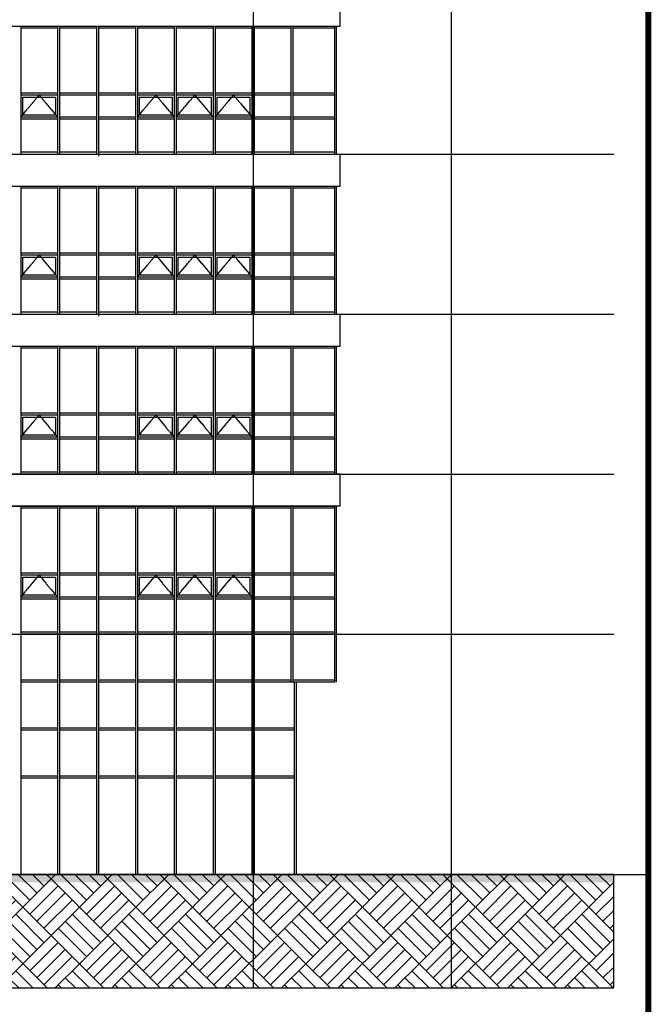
# Model space of a CAD drawing. Header units: millimetres. Extents: x 3445018 to 4174071, y -6064565 to -5122887.
# Tile 157 of 192: x 3830017 to 3845796, y -5349688 to -5325080. Entities that reach past the tile are written whole.
import ezdxf

# ---------------------------------------------------------------- set-up
doc = ezdxf.new("R2010")
doc.units = ezdxf.units.MM
doc.header["$MEASUREMENT"] = 0
doc.linetypes.add('CEN', pattern=[66, 60, -2, 2, -2])
for name, color, linetype in [('3', 3, 'CONTINUOUS'), ('6', 6, 'CONTINUOUS'), ('A_GE_FORM', 7, 'CONTINUOUS'), ('CEN', 13, 'CEN'), ('EL1', 2, 'CONTINUOUS'), ('FI', 6, 'CONTINUOUS'), ('HA', 9, 'CONTINUOUS'), ('WIN1', 4, 'CONTINUOUS'), ('WIN2', 9, 'CONTINUOUS')]:
    doc.layers.add(name, color=color, linetype=linetype)

# ---------------------------------------------------------------- blocks, each defined once
blk = doc.blocks.new('sheet _서영')
at = {"layer": 'A_GE_FORM', "const_width": 1.5}
blk.add_lwpolyline([(-361868.49, -1059038.93), (-362670.49, -1059038.93), (-362670.49, -1058483.93), (-361868.49, -1058483.93)], close=True, dxfattribs=at)

msp = doc.modelspace()

# ---------------------------------------------------------------- hatches: boundary and pattern name
at = {"layer": 'HA'}
h = msp.add_hatch(dxfattribs=at)
h.set_pattern_fill('G38', color=256, scale=2000, angle=45, style=0, pattern_type=2)
h.set_pattern_definition([(45, (3858376.9, -5324631.8), (-707.107, 707.107), [2000, 0]), (45, (3857493.1, -5323747.9), (9e-14, 1414.214), [1000, -1000]), (45, (3857316.3, -5323571.2), (9e-14, 1414.214), [1000, -1000]), (45, (3857139.5, -5323394.4), (9e-14, 1414.214), [1000, -1000]), (135, (3858376.9, -5324631.8), (-707.107, -707.107), [2000, 0]), (135, (3858553.7, -5324455.1), (-1414.214, 2e-13), [1000, -1000]), (135, (3858730.5, -5324278.3), (-1414.214, 2e-13), [1000, -1000]), (135, (3858907.3, -5324101.5), (-1414.214, 2e-13), [1000, -1000])])
h.paths.add_polyline_path([(3844858.185, -5349279.63), (3844858.185, -5346439.461), (3800150.416, -5346439.461), (3800150.416, -5349279.63)])

# ---------------------------------------------------------------- linework, layer by layer
at = {"layer": '6'}
msp.add_lwpolyline([(3844858.185, -5349279.63), (3844858.185, -5346439.461), (3800150.416, -5346439.461), (3800150.416, -5349279.63)], close=True, dxfattribs=at)
at = {"layer": 'CEN'}
for p, q in [((3835845.658, -5293351.227), (3835845.658, -5349279.63)), ((3840795.658, -5293351.227), (3840795.658, -5349279.63)), ((3800150.416, -5328439.461), (3844858.185, -5328439.461)), ((3800150.416, -5332439.461), (3844858.185, -5332439.461)), ((3800150.416, -5336439.461), (3844858.185, -5336439.461)), ((3800150.416, -5340439.461), (3844858.185, -5340439.461)), ((3803808.723, -5346439.461), (3845721.4, -5346439.461))]:
    msp.add_line(p, q, dxfattribs=at)
for points in [[(3830042.087, -5327514.461), (3830502.801, -5326964.461), (3830963.516, -5327514.461)], [(3832956.373, -5327514.461), (3833417.087, -5326964.461), (3833877.801, -5327514.461)], [(3833927.801, -5327514.461), (3834388.516, -5326964.461), (3834849.23, -5327514.461)], [(3834899.23, -5327514.461), (3835359.944, -5326964.461), (3835820.658, -5327514.461)], [(3830042.087, -5331514.461), (3830502.801, -5330964.461), (3830963.516, -5331514.461)], [(3832956.373, -5331514.461), (3833417.087, -5330964.461), (3833877.801, -5331514.461)], [(3833927.801, -5331514.461), (3834388.516, -5330964.461), (3834849.23, -5331514.461)], [(3834899.23, -5331514.461), (3835359.944, -5330964.461), (3835820.658, -5331514.461)], [(3830042.087, -5335514.461), (3830502.801, -5334964.461), (3830963.516, -5335514.461)], [(3832956.373, -5335514.461), (3833417.087, -5334964.461), (3833877.801, -5335514.461)], [(3833927.801, -5335514.461), (3834388.516, -5334964.461), (3834849.23, -5335514.461)], [(3834899.23, -5335514.461), (3835359.944, -5334964.461), (3835820.658, -5335514.461)], [(3830042.087, -5339514.461), (3830502.801, -5338964.461), (3830963.516, -5339514.461)], [(3832956.373, -5339514.461), (3833417.087, -5338964.461), (3833877.801, -5339514.461)], [(3833927.801, -5339514.461), (3834388.516, -5338964.461), (3834849.23, -5339514.461)], [(3834899.23, -5339514.461), (3835359.944, -5338964.461), (3835820.658, -5339514.461)]]:
    msp.add_lwpolyline(points, dxfattribs=at)
at = {"layer": 'EL1'}
msp.add_solid([(3800150.416, -5346639.461), (3800150.416, -5346439.461), (3844858.185, -5346639.461), (3844858.185, -5346439.461)], dxfattribs=at)
at = {"layer": 'FI', "ltscale": 200}
for p, q in [((3838020.658, -5325239.461), (3838020.658, -5324439.461)), ((3814470.658, -5325239.461), (3838020.658, -5325239.461)), ((3814470.658, -5328439.461), (3838020.658, -5328439.461)), ((3838020.658, -5329239.461), (3838020.658, -5328439.461)), ((3814470.658, -5329239.461), (3838020.658, -5329239.461)), ((3814470.658, -5332439.461), (3838020.658, -5332439.461)), ((3838020.658, -5333239.461), (3838020.658, -5332439.461)), ((3814470.658, -5333239.461), (3838020.658, -5333239.461)), ((3838020.658, -5336439.461), (3814470.658, -5336439.461)), ((3838020.658, -5337239.461), (3838020.658, -5336439.461)), ((3838020.658, -5337239.461), (3814470.658, -5337239.461))]:
    msp.add_line(p, q, dxfattribs=at)
at = {"layer": 'WIN1', "ltscale": 200}
for p, q in [((3814570.658, -5325239.461), (3837920.658, -5325239.461)), ((3830042.087, -5325239.461), (3830042.087, -5328439.461)), ((3830042.087, -5325239.461), (3830042.087, -5328439.461)), ((3830963.516, -5325239.461), (3830963.516, -5328439.461)), ((3830963.516, -5325239.461), (3830963.516, -5328439.461)), ((3831013.516, -5325239.461), (3831013.516, -5328439.461)), ((3831013.516, -5325239.461), (3831013.516, -5328439.461)), ((3831934.944, -5325239.461), (3831934.944, -5328439.461)), ((3831934.944, -5325239.461), (3831934.944, -5328439.461)), ((3831984.944, -5325239.461), (3831984.944, -5328439.461)), ((3832906.373, -5325239.461), (3832906.373, -5328439.461)), ((3832906.373, -5325239.461), (3832906.373, -5328439.461)), ((3832956.373, -5325239.461), (3832956.373, -5328439.461)), ((3832956.373, -5325239.461), (3832956.373, -5328439.461)), ((3833877.801, -5325239.461), (3833877.801, -5328439.461)), ((3833877.801, -5325239.461), (3833877.801, -5328439.461)), ((3833927.801, -5325239.461), (3833927.801, -5328439.461)), ((3833927.801, -5325239.461), (3833927.801, -5328439.461)), ((3834849.23, -5325239.461), (3834849.23, -5328439.461)), ((3834849.23, -5325239.461), (3834849.23, -5328439.461)), ((3834899.23, -5325239.461), (3834899.23, -5328439.461)), ((3834899.23, -5325239.461), (3834899.23, -5328439.461)), ((3835820.658, -5325239.461), (3835820.658, -5328439.461)), ((3835820.658, -5325239.461), (3835820.658, -5328439.461)), ((3835870.658, -5325239.461), (3835870.658, -5328439.461)), ((3835870.658, -5325239.461), (3835870.658, -5328439.461)), ((3836792.087, -5325239.461), (3836792.087, -5328439.461)), ((3836792.087, -5325239.461), (3836792.087, -5328439.461)), ((3836842.087, -5325239.461), (3836842.087, -5328439.461)), ((3836842.087, -5325239.461), (3836842.087, -5328439.461)), ((3837884.658, -5325239.461), (3837884.658, -5328439.461)), ((3837920.658, -5325239.461), (3837920.658, -5328439.461)), ((3830963.516, -5325289.461), (3830042.087, -5325289.461)), ((3831934.944, -5325289.461), (3831013.516, -5325289.461)), ((3832906.373, -5325289.461), (3831984.944, -5325289.461)), ((3833877.801, -5325289.461), (3832956.373, -5325289.461)), ((3834849.23, -5325289.461), (3833927.801, -5325289.461)), ((3835820.658, -5325289.461), (3834899.23, -5325289.461)), ((3836792.087, -5325289.461), (3835870.658, -5325289.461)), ((3837884.658, -5325289.461), (3836842.087, -5325289.461)), ((3830963.516, -5326914.461), (3830042.087, -5326914.461)), ((3830963.516, -5326964.461), (3830042.087, -5326964.461)), ((3831934.944, -5326914.461), (3831013.516, -5326914.461)), ((3831934.944, -5326964.461), (3831013.516, -5326964.461)), ((3832906.373, -5326914.461), (3831984.944, -5326914.461)), ((3832906.373, -5326964.461), (3831984.944, -5326964.461)), ((3833877.801, -5326914.461), (3832956.373, -5326914.461)), ((3833877.801, -5326964.461), (3832956.373, -5326964.461)), ((3834849.23, -5326914.461), (3833927.801, -5326914.461)), ((3834849.23, -5326964.461), (3833927.801, -5326964.461)), ((3835820.658, -5326914.461), (3834899.23, -5326914.461)), ((3835820.658, -5326964.461), (3834899.23, -5326964.461)), ((3836792.087, -5326914.461), (3835870.658, -5326914.461)), ((3836792.087, -5326964.461), (3835870.658, -5326964.461)), ((3837884.658, -5326914.461), (3836842.087, -5326914.461)), ((3837884.658, -5326964.461), (3836842.087, -5326964.461)), ((3830963.516, -5327514.461), (3830042.087, -5327514.461)), ((3830963.516, -5327564.461), (3830042.087, -5327564.461)), ((3831934.944, -5327514.461), (3831013.516, -5327514.461)), ((3831934.944, -5327564.461), (3831013.516, -5327564.461)), ((3832906.373, -5327514.461), (3831984.944, -5327514.461)), ((3832906.373, -5327564.461), (3831984.944, -5327564.461)), ((3833877.801, -5327514.461), (3832956.373, -5327514.461)), ((3833877.801, -5327564.461), (3832956.373, -5327564.461)), ((3834849.23, -5327514.461), (3833927.801, -5327514.461)), ((3834849.23, -5327564.461), (3833927.801, -5327564.461)), ((3835820.658, -5327514.461), (3834899.23, -5327514.461)), ((3835820.658, -5327564.461), (3834899.23, -5327564.461)), ((3836792.087, -5327514.461), (3835870.658, -5327514.461)), ((3836792.087, -5327564.461), (3835870.658, -5327564.461)), ((3837884.658, -5327514.461), (3836842.087, -5327514.461)), ((3837884.658, -5327564.461), (3836842.087, -5327564.461)), ((3814570.658, -5328439.461), (3837920.658, -5328439.461)), ((3830963.516, -5328389.461), (3830042.087, -5328389.461)), ((3831934.944, -5328389.461), (3831013.516, -5328389.461)), ((3832906.373, -5328389.461), (3831984.944, -5328389.461)), ((3831984.944, -5328409.461), (3831984.944, -5328489.461)), ((3833877.801, -5328389.461), (3832956.373, -5328389.461)), ((3834849.23, -5328389.461), (3833927.801, -5328389.461)), ((3835820.658, -5328389.461), (3834899.23, -5328389.461)), ((3836792.087, -5328389.461), (3835870.658, -5328389.461)), ((3837884.658, -5328389.461), (3836842.087, -5328389.461)), ((3814570.658, -5329239.461), (3837920.658, -5329239.461)), ((3830042.087, -5329239.461), (3830042.087, -5332439.461)), ((3830042.087, -5329239.461), (3830042.087, -5332439.461)), ((3830963.516, -5329289.461), (3830042.087, -5329289.461)), ((3830963.516, -5329239.461), (3830963.516, -5332439.461)), ((3830963.516, -5329239.461), (3830963.516, -5332439.461)), ((3831013.516, -5329239.461), (3831013.516, -5332439.461)), ((3831013.516, -5329239.461), (3831013.516, -5332439.461)), ((3831934.944, -5329289.461), (3831013.516, -5329289.461)), ((3831934.944, -5329239.461), (3831934.944, -5332439.461)), ((3831934.944, -5329239.461), (3831934.944, -5332439.461)), ((3831984.944, -5329239.461), (3831984.944, -5332439.461)), ((3832906.373, -5329289.461), (3831984.944, -5329289.461)), ((3832906.373, -5329239.461), (3832906.373, -5332439.461)), ((3832906.373, -5329239.461), (3832906.373, -5332439.461)), ((3832956.373, -5329239.461), (3832956.373, -5332439.461)), ((3832956.373, -5329239.461), (3832956.373, -5332439.461)), ((3833877.801, -5329289.461), (3832956.373, -5329289.461)), ((3833877.801, -5329239.461), (3833877.801, -5332439.461)), ((3833877.801, -5329239.461), (3833877.801, -5332439.461)), ((3833927.801, -5329239.461), (3833927.801, -5332439.461)), ((3833927.801, -5329239.461), (3833927.801, -5332439.461)), ((3834849.23, -5329289.461), (3833927.801, -5329289.461)), ((3834849.23, -5329239.461), (3834849.23, -5332439.461)), ((3834849.23, -5329239.461), (3834849.23, -5332439.461)), ((3834899.23, -5329239.461), (3834899.23, -5332439.461)), ((3834899.23, -5329239.461), (3834899.23, -5332439.461)), ((3835820.658, -5329289.461), (3834899.23, -5329289.461)), ((3835820.658, -5329239.461), (3835820.658, -5332439.461)), ((3835820.658, -5329239.461), (3835820.658, -5332439.461)), ((3835870.658, -5329239.461), (3835870.658, -5332439.461)), ((3835870.658, -5329239.461), (3835870.658, -5332439.461)), ((3836792.087, -5329289.461), (3835870.658, -5329289.461)), ((3836792.087, -5329239.461), (3836792.087, -5332439.461)), ((3836792.087, -5329239.461), (3836792.087, -5332439.461)), ((3836842.087, -5329239.461), (3836842.087, -5332439.461)), ((3836842.087, -5329239.461), (3836842.087, -5332439.461)), ((3837884.658, -5329289.461), (3836842.087, -5329289.461)), ((3837884.658, -5329239.461), (3837884.658, -5332439.461)), ((3837920.658, -5329239.461), (3837920.658, -5332439.461)), ((3830963.516, -5330914.461), (3830042.087, -5330914.461)), ((3831934.944, -5330914.461), (3831013.516, -5330914.461)), ((3832906.373, -5330914.461), (3831984.944, -5330914.461)), ((3833877.801, -5330914.461), (3832956.373, -5330914.461)), ((3834849.23, -5330914.461), (3833927.801, -5330914.461)), ((3835820.658, -5330914.461), (3834899.23, -5330914.461)), ((3836792.087, -5330914.461), (3835870.658, -5330914.461)), ((3837884.658, -5330914.461), (3836842.087, -5330914.461)), ((3830963.516, -5330964.461), (3830042.087, -5330964.461)), ((3831934.944, -5330964.461), (3831013.516, -5330964.461)), ((3832906.373, -5330964.461), (3831984.944, -5330964.461)), ((3833877.801, -5330964.461), (3832956.373, -5330964.461)), ((3834849.23, -5330964.461), (3833927.801, -5330964.461)), ((3835820.658, -5330964.461), (3834899.23, -5330964.461)), ((3836792.087, -5330964.461), (3835870.658, -5330964.461)), ((3837884.658, -5330964.461), (3836842.087, -5330964.461)), ((3830963.516, -5331514.461), (3830042.087, -5331514.461)), ((3830963.516, -5331564.461), (3830042.087, -5331564.461)), ((3831934.944, -5331514.461), (3831013.516, -5331514.461)), ((3831934.944, -5331564.461), (3831013.516, -5331564.461)), ((3832906.373, -5331514.461), (3831984.944, -5331514.461)), ((3832906.373, -5331564.461), (3831984.944, -5331564.461)), ((3833877.801, -5331514.461), (3832956.373, -5331514.461)), ((3833877.801, -5331564.461), (3832956.373, -5331564.461)), ((3834849.23, -5331514.461), (3833927.801, -5331514.461)), ((3834849.23, -5331564.461), (3833927.801, -5331564.461)), ((3835820.658, -5331514.461), (3834899.23, -5331514.461)), ((3835820.658, -5331564.461), (3834899.23, -5331564.461)), ((3836792.087, -5331514.461), (3835870.658, -5331514.461)), ((3836792.087, -5331564.461), (3835870.658, -5331564.461)), ((3837884.658, -5331514.461), (3836842.087, -5331514.461)), ((3837884.658, -5331564.461), (3836842.087, -5331564.461)), ((3830963.516, -5332389.461), (3830042.087, -5332389.461)), ((3831934.944, -5332389.461), (3831013.516, -5332389.461)), ((3832906.373, -5332389.461), (3831984.944, -5332389.461)), ((3831984.944, -5332409.461), (3831984.944, -5332489.461)), ((3833877.801, -5332389.461), (3832956.373, -5332389.461)), ((3834849.23, -5332389.461), (3833927.801, -5332389.461)), ((3835820.658, -5332389.461), (3834899.23, -5332389.461)), ((3836792.087, -5332389.461), (3835870.658, -5332389.461)), ((3837884.658, -5332389.461), (3836842.087, -5332389.461)), ((3814570.658, -5332439.461), (3837920.658, -5332439.461)), ((3814570.658, -5333239.461), (3837920.658, -5333239.461)), ((3830042.087, -5333239.461), (3830042.087, -5336439.461)), ((3830042.087, -5333239.461), (3830042.087, -5336439.461)), ((3830963.516, -5333289.461), (3830042.087, -5333289.461)), ((3830963.516, -5333239.461), (3830963.516, -5336439.461)), ((3830963.516, -5333239.461), (3830963.516, -5336439.461)), ((3831013.516, -5333239.461), (3831013.516, -5336439.461)), ((3831013.516, -5333239.461), (3831013.516, -5336439.461)), ((3831934.944, -5333289.461), (3831013.516, -5333289.461)), ((3831934.944, -5333239.461), (3831934.944, -5336439.461)), ((3831934.944, -5333239.461), (3831934.944, -5336439.461)), ((3831984.944, -5333239.461), (3831984.944, -5336439.461)), ((3832906.373, -5333289.461), (3831984.944, -5333289.461)), ((3832906.373, -5333239.461), (3832906.373, -5336439.461)), ((3832906.373, -5333239.461), (3832906.373, -5336439.461)), ((3832956.373, -5333239.461), (3832956.373, -5336439.461)), ((3832956.373, -5333239.461), (3832956.373, -5336439.461)), ((3833877.801, -5333289.461), (3832956.373, -5333289.461)), ((3833877.801, -5333239.461), (3833877.801, -5336439.461)), ((3833877.801, -5333239.461), (3833877.801, -5336439.461)), ((3833927.801, -5333239.461), (3833927.801, -5336439.461)), ((3833927.801, -5333239.461), (3833927.801, -5336439.461)), ((3834849.23, -5333289.461), (3833927.801, -5333289.461)), ((3834849.23, -5333239.461), (3834849.23, -5336439.461)), ((3834849.23, -5333239.461), (3834849.23, -5336439.461)), ((3834899.23, -5333239.461), (3834899.23, -5336439.461)), ((3834899.23, -5333239.461), (3834899.23, -5336439.461)), ((3835820.658, -5333289.461), (3834899.23, -5333289.461)), ((3835820.658, -5333239.461), (3835820.658, -5336439.461)), ((3835820.658, -5333239.461), (3835820.658, -5336439.461)), ((3835870.658, -5333239.461), (3835870.658, -5336439.461)), ((3835870.658, -5333239.461), (3835870.658, -5336439.461)), ((3836792.087, -5333289.461), (3835870.658, -5333289.461)), ((3836792.087, -5333239.461), (3836792.087, -5336439.461)), ((3836792.087, -5333239.461), (3836792.087, -5336439.461)), ((3836842.087, -5333239.461), (3836842.087, -5336439.461)), ((3836842.087, -5333239.461), (3836842.087, -5336439.461)), ((3837884.658, -5333289.461), (3836842.087, -5333289.461)), ((3837884.658, -5333239.461), (3837884.658, -5336439.461)), ((3837920.658, -5333239.461), (3837920.658, -5336439.461)), ((3830963.516, -5334914.461), (3830042.087, -5334914.461)), ((3830963.516, -5334964.461), (3830042.087, -5334964.461)), ((3831934.944, -5334914.461), (3831013.516, -5334914.461)), ((3831934.944, -5334964.461), (3831013.516, -5334964.461)), ((3832906.373, -5334914.461), (3831984.944, -5334914.461)), ((3832906.373, -5334964.461), (3831984.944, -5334964.461)), ((3833877.801, -5334914.461), (3832956.373, -5334914.461)), ((3833877.801, -5334964.461), (3832956.373, -5334964.461)), ((3834849.23, -5334914.461), (3833927.801, -5334914.461)), ((3834849.23, -5334964.461), (3833927.801, -5334964.461)), ((3835820.658, -5334914.461), (3834899.23, -5334914.461)), ((3835820.658, -5334964.461), (3834899.23, -5334964.461)), ((3836792.087, -5334914.461), (3835870.658, -5334914.461)), ((3836792.087, -5334964.461), (3835870.658, -5334964.461)), ((3837884.658, -5334914.461), (3836842.087, -5334914.461)), ((3837884.658, -5334964.461), (3836842.087, -5334964.461)), ((3830963.516, -5335514.461), (3830042.087, -5335514.461)), ((3830963.516, -5335564.461), (3830042.087, -5335564.461)), ((3831934.944, -5335514.461), (3831013.516, -5335514.461)), ((3831934.944, -5335564.461), (3831013.516, -5335564.461)), ((3832906.373, -5335514.461), (3831984.944, -5335514.461)), ((3832906.373, -5335564.461), (3831984.944, -5335564.461)), ((3833877.801, -5335514.461), (3832956.373, -5335514.461)), ((3833877.801, -5335564.461), (3832956.373, -5335564.461)), ((3834849.23, -5335514.461), (3833927.801, -5335514.461)), ((3834849.23, -5335564.461), (3833927.801, -5335564.461)), ((3835820.658, -5335514.461), (3834899.23, -5335514.461)), ((3835820.658, -5335564.461), (3834899.23, -5335564.461)), ((3836792.087, -5335514.461), (3835870.658, -5335514.461)), ((3836792.087, -5335564.461), (3835870.658, -5335564.461)), ((3837884.658, -5335514.461), (3836842.087, -5335514.461)), ((3837884.658, -5335564.461), (3836842.087, -5335564.461)), ((3814570.658, -5336439.461), (3837920.658, -5336439.461)), ((3830963.516, -5336389.461), (3830042.087, -5336389.461)), ((3831934.944, -5336389.461), (3831013.516, -5336389.461)), ((3832906.373, -5336389.461), (3831984.944, -5336389.461)), ((3831984.944, -5336409.461), (3831984.944, -5336439.461)), ((3833877.801, -5336389.461), (3832956.373, -5336389.461)), ((3834849.23, -5336389.461), (3833927.801, -5336389.461)), ((3835820.658, -5336389.461), (3834899.23, -5336389.461)), ((3836792.087, -5336389.461), (3835870.658, -5336389.461)), ((3837884.658, -5336389.461), (3836842.087, -5336389.461)), ((3814570.658, -5337239.461), (3837920.658, -5337239.461)), ((3830042.087, -5337239.461), (3830042.087, -5340489.461)), ((3830042.087, -5337239.461), (3830042.087, -5346439.461)), ((3830963.516, -5337289.461), (3830042.087, -5337289.461)), ((3830963.516, -5337239.461), (3830963.516, -5340489.461)), ((3830963.516, -5337239.461), (3830963.516, -5346439.461)), ((3831013.516, -5337239.461), (3831013.516, -5340489.461)), ((3831013.516, -5337239.461), (3831013.516, -5346439.461)), ((3831934.944, -5337289.461), (3831013.516, -5337289.461)), ((3831934.944, -5337239.461), (3831934.944, -5340489.461)), ((3831934.944, -5337239.461), (3831934.944, -5346439.461)), ((3831984.944, -5337239.461), (3831984.944, -5340489.461)), ((3832906.373, -5337289.461), (3831984.944, -5337289.461)), ((3832906.373, -5337239.461), (3832906.373, -5340489.461)), ((3832906.373, -5337239.461), (3832906.373, -5346439.461)), ((3832956.373, -5337239.461), (3832956.373, -5340489.461)), ((3832956.373, -5337239.461), (3832956.373, -5346439.461)), ((3833877.801, -5337289.461), (3832956.373, -5337289.461)), ((3833877.801, -5337239.461), (3833877.801, -5340489.461)), ((3833877.801, -5337239.461), (3833877.801, -5346439.461)), ((3833927.801, -5337239.461), (3833927.801, -5340489.461)), ((3833927.801, -5337239.461), (3833927.801, -5346439.461)), ((3834849.23, -5337289.461), (3833927.801, -5337289.461)), ((3834849.23, -5337239.461), (3834849.23, -5340489.461)), ((3834849.23, -5337239.461), (3834849.23, -5346439.461)), ((3834899.23, -5337239.461), (3834899.23, -5340489.461)), ((3834899.23, -5337239.461), (3834899.23, -5346439.461)), ((3835820.658, -5337289.461), (3834899.23, -5337289.461)), ((3835820.658, -5337239.461), (3835820.658, -5340489.461)), ((3835820.658, -5337239.461), (3835820.658, -5346439.461)), ((3835870.658, -5337239.461), (3835870.658, -5340489.461)), ((3835870.658, -5337239.461), (3835870.658, -5346439.461)), ((3836792.087, -5337289.461), (3835870.658, -5337289.461)), ((3836792.087, -5337239.461), (3836792.087, -5340489.461)), ((3836792.087, -5337239.461), (3836792.087, -5341639.461)), ((3836842.087, -5337239.461), (3836842.087, -5340489.461)), ((3836842.087, -5337239.461), (3836842.087, -5341639.461)), ((3837884.658, -5337289.461), (3836842.087, -5337289.461)), ((3837884.658, -5337239.461), (3837884.658, -5341639.461)), ((3837920.658, -5337239.461), (3837920.658, -5341639.461)), ((3830963.516, -5338914.461), (3830042.087, -5338914.461)), ((3830963.516, -5338964.461), (3830042.087, -5338964.461)), ((3831934.944, -5338914.461), (3831013.516, -5338914.461)), ((3831934.944, -5338964.461), (3831013.516, -5338964.461)), ((3832906.373, -5338914.461), (3831984.944, -5338914.461)), ((3832906.373, -5338964.461), (3831984.944, -5338964.461)), ((3833877.801, -5338914.461), (3832956.373, -5338914.461)), ((3833877.801, -5338964.461), (3832956.373, -5338964.461)), ((3834849.23, -5338914.461), (3833927.801, -5338914.461)), ((3834849.23, -5338964.461), (3833927.801, -5338964.461)), ((3835820.658, -5338914.461), (3834899.23, -5338914.461)), ((3835820.658, -5338964.461), (3834899.23, -5338964.461)), ((3836792.087, -5338914.461), (3835870.658, -5338914.461)), ((3836792.087, -5338964.461), (3835870.658, -5338964.461)), ((3837884.658, -5338914.461), (3836842.087, -5338914.461)), ((3837884.658, -5338964.461), (3836842.087, -5338964.461)), ((3830963.516, -5339514.461), (3830042.087, -5339514.461)), ((3831934.944, -5339514.461), (3831013.516, -5339514.461)), ((3832906.373, -5339514.461), (3831984.944, -5339514.461)), ((3833877.801, -5339514.461), (3832956.373, -5339514.461)), ((3834849.23, -5339514.461), (3833927.801, -5339514.461)), ((3835820.658, -5339514.461), (3834899.23, -5339514.461)), ((3836792.087, -5339514.461), (3835870.658, -5339514.461)), ((3837884.658, -5339514.461), (3836842.087, -5339514.461)), ((3830963.516, -5339564.461), (3830042.087, -5339564.461)), ((3831934.944, -5339564.461), (3831013.516, -5339564.461)), ((3832906.373, -5339564.461), (3831984.944, -5339564.461)), ((3833877.801, -5339564.461), (3832956.373, -5339564.461)), ((3834849.23, -5339564.461), (3833927.801, -5339564.461)), ((3835820.658, -5339564.461), (3834899.23, -5339564.461)), ((3836792.087, -5339564.461), (3835870.658, -5339564.461)), ((3837884.658, -5339564.461), (3836842.087, -5339564.461)), ((3830963.516, -5340389.461), (3830042.087, -5340389.461)), ((3830963.516, -5340439.461), (3830042.087, -5340439.461)), ((3831934.944, -5340389.461), (3831013.516, -5340389.461)), ((3831934.944, -5340439.461), (3831013.516, -5340439.461)), ((3832906.373, -5340389.461), (3831984.944, -5340389.461)), ((3831984.944, -5340409.461), (3831984.944, -5346439.461)), ((3832906.373, -5340439.461), (3831984.944, -5340439.461)), ((3833877.801, -5340389.461), (3832956.373, -5340389.461)), ((3833877.801, -5340439.461), (3832956.373, -5340439.461)), ((3834849.23, -5340389.461), (3833927.801, -5340389.461)), ((3834849.23, -5340439.461), (3833927.801, -5340439.461)), ((3835820.658, -5340389.461), (3834899.23, -5340389.461)), ((3835820.658, -5340439.461), (3834899.23, -5340439.461)), ((3836792.087, -5340389.461), (3835870.658, -5340389.461)), ((3836792.087, -5340439.461), (3835870.658, -5340439.461)), ((3837884.658, -5340389.461), (3836842.087, -5340389.461)), ((3837884.658, -5340439.461), (3836842.087, -5340439.461)), ((3830963.516, -5341589.461), (3830042.087, -5341589.461)), ((3830963.516, -5341639.461), (3830042.087, -5341639.461)), ((3831934.944, -5341589.461), (3831013.516, -5341589.461)), ((3831934.944, -5341639.461), (3831013.516, -5341639.461)), ((3832906.373, -5341589.461), (3831984.944, -5341589.461)), ((3832906.373, -5341639.461), (3831984.944, -5341639.461)), ((3833877.801, -5341589.461), (3832956.373, -5341589.461)), ((3833877.801, -5341639.461), (3832956.373, -5341639.461)), ((3834849.23, -5341589.461), (3833927.801, -5341589.461)), ((3834849.23, -5341639.461), (3833927.801, -5341639.461)), ((3835820.658, -5341589.461), (3834899.23, -5341589.461)), ((3835820.658, -5341639.461), (3834899.23, -5341639.461)), ((3836792.087, -5341589.461), (3835870.658, -5341589.461)), ((3836842.087, -5341639.461), (3835870.658, -5341639.461)), ((3837884.658, -5341589.461), (3836842.087, -5341589.461)), ((3837884.658, -5341639.461), (3836842.087, -5341639.461)), ((3836870.658, -5341639.461), (3836870.658, -5346439.461)), ((3836920.658, -5341639.461), (3836920.658, -5346439.461)), ((3830963.516, -5342789.461), (3830042.087, -5342789.461)), ((3830963.516, -5342839.461), (3830042.087, -5342839.461)), ((3831934.944, -5342789.461), (3831013.516, -5342789.461)), ((3831934.944, -5342839.461), (3831013.516, -5342839.461)), ((3832906.373, -5342789.461), (3831984.944, -5342789.461)), ((3832906.373, -5342839.461), (3831984.944, -5342839.461)), ((3833877.801, -5342789.461), (3832956.373, -5342789.461)), ((3833877.801, -5342839.461), (3832956.373, -5342839.461)), ((3834849.23, -5342789.461), (3833927.801, -5342789.461)), ((3834849.23, -5342839.461), (3833927.801, -5342839.461)), ((3835820.658, -5342789.461), (3834899.23, -5342789.461)), ((3835820.658, -5342839.461), (3834899.23, -5342839.461)), ((3836870.658, -5342789.461), (3835870.658, -5342789.461)), ((3836870.658, -5342839.461), (3835870.658, -5342839.461)), ((3830963.516, -5343989.461), (3830042.087, -5343989.461)), ((3830963.516, -5344039.461), (3830042.087, -5344039.461)), ((3831934.944, -5343989.461), (3831013.516, -5343989.461)), ((3831934.944, -5344039.461), (3831013.516, -5344039.461)), ((3832906.373, -5343989.461), (3831984.944, -5343989.461)), ((3832906.373, -5344039.461), (3831984.944, -5344039.461)), ((3833877.801, -5343989.461), (3832956.373, -5343989.461)), ((3833877.801, -5344039.461), (3832956.373, -5344039.461)), ((3834849.23, -5343989.461), (3833927.801, -5343989.461)), ((3834849.23, -5344039.461), (3833927.801, -5344039.461)), ((3835820.658, -5343989.461), (3834899.23, -5343989.461)), ((3835820.658, -5344039.461), (3834899.23, -5344039.461)), ((3836870.658, -5343989.461), (3835870.658, -5343989.461)), ((3836870.658, -5344039.461), (3835870.658, -5344039.461))]:
    msp.add_line(p, q, dxfattribs=at)
at = {"layer": 'WIN2', "ltscale": 200}
for points in [[(3830092.087, -5327014.461), (3830913.516, -5327014.461), (3830913.516, -5327464.461), (3830092.087, -5327464.461)], [(3833006.373, -5327014.461), (3833827.801, -5327014.461), (3833827.801, -5327464.461), (3833006.373, -5327464.461)], [(3833977.801, -5327014.461), (3834799.23, -5327014.461), (3834799.23, -5327464.461), (3833977.801, -5327464.461)], [(3834949.23, -5327014.461), (3835770.658, -5327014.461), (3835770.658, -5327464.461), (3834949.23, -5327464.461)], [(3830092.087, -5331014.461), (3830913.516, -5331014.461), (3830913.516, -5331464.461), (3830092.087, -5331464.461)], [(3833006.373, -5331014.461), (3833827.801, -5331014.461), (3833827.801, -5331464.461), (3833006.373, -5331464.461)], [(3833977.801, -5331014.461), (3834799.23, -5331014.461), (3834799.23, -5331464.461), (3833977.801, -5331464.461)], [(3834949.23, -5331014.461), (3835770.658, -5331014.461), (3835770.658, -5331464.461), (3834949.23, -5331464.461)], [(3830092.087, -5335014.461), (3830913.516, -5335014.461), (3830913.516, -5335464.461), (3830092.087, -5335464.461)], [(3833006.373, -5335014.461), (3833827.801, -5335014.461), (3833827.801, -5335464.461), (3833006.373, -5335464.461)], [(3833977.801, -5335014.461), (3834799.23, -5335014.461), (3834799.23, -5335464.461), (3833977.801, -5335464.461)], [(3834949.23, -5335014.461), (3835770.658, -5335014.461), (3835770.658, -5335464.461), (3834949.23, -5335464.461)], [(3830092.087, -5339014.461), (3830913.516, -5339014.461), (3830913.516, -5339464.461), (3830092.087, -5339464.461)], [(3833006.373, -5339014.461), (3833827.801, -5339014.461), (3833827.801, -5339464.461), (3833006.373, -5339464.461)], [(3833977.801, -5339014.461), (3834799.23, -5339014.461), (3834799.23, -5339464.461), (3833977.801, -5339464.461)], [(3834949.23, -5339014.461), (3835770.658, -5339014.461), (3835770.658, -5339464.461), (3834949.23, -5339464.461)]]:
    msp.add_lwpolyline(points, close=True, dxfattribs=at)

# ---------------------------------------------------------------- block references
at = {"layer": '3', "xscale": 100, "yscale": 100, "zscale": 100, "rotation": 270}
msp.add_blockref('sheet _서영', (109694114.9, -41550781.593), dxfattribs=at)

doc.saveas('drawing.dxf')
